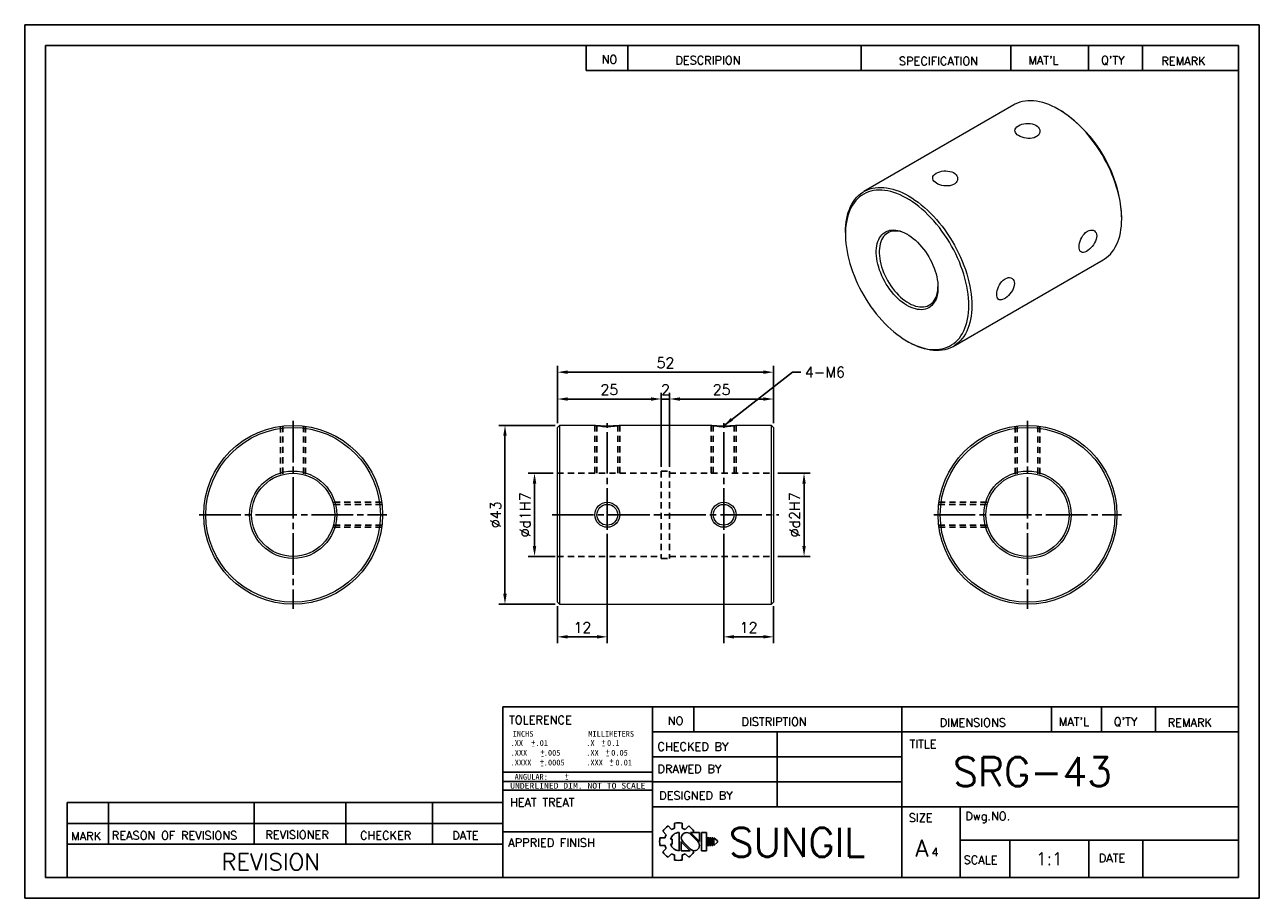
# Model space of a CAD drawing. Extents: x 10 to 307, y 10 to 220.
import ezdxf
from ezdxf.enums import TextEntityAlignment as Align

# ---------------------------------------------------------------- set-up
doc = ezdxf.new("R2010")
doc.units = 0
doc.header["$LTSCALE"] = 0.5
doc.header["$MEASUREMENT"] = 0
doc.linetypes.add('CENTER', pattern=[27, 20, -2, 3, -2])
doc.linetypes.add('HIDDEN', pattern=[5, 3, -2])
doc.layers.get('0').update_dxf_attribs({"linetype": 'CONTINUOUS'})
doc.layers.get('Defpoints').update_dxf_attribs({"linetype": 'CONTINUOUS'})
doc.layers.add('DIM', color=4, linetype='CONTINUOUS')
doc.styles.add('MONOTXT', font='DotumChe.ttf')
doc.styles.get("Standard").update_dxf_attribs({"font": 'romans.shx', "bigfont": 'whgtxt.shx'})
doc.dimstyles.get("Standard").update_dxf_attribs({"dimtxt": 0.18, "dimasz": 0.18, "dimexe": 0.18, "dimexo": 0.0625, "dimgap": 0.09, "dimtad": 0, "dimtih": 1, "dimtoh": 1, "dimdec": 4, "dimzin": 0, "dimdsep": 46, "dimtxsty": 'Standard', "dimcen": 0.09, "dimadec": 0, "dimazin": 0, "dimtfac": 1, "dimtdec": 4, "dimtofl": 0, "dimtmove": 0, "dimatfit": 3, "dimfxl": 0, "dimtolj": 1, "dimtzin": 0, "dimarcsym": 0})

# ---------------------------------------------------------------- blocks, each defined once
blk = doc.blocks.new('*D62')
at = {"color": 1, "lineweight": -2}
for p, q in [((138.15, 124.19), (138.15, 131.52)), ((163.15, 113.69), (163.15, 131.52)), ((140.65, 130.02), (160.65, 130.02))]:
    blk.add_line(p, q, dxfattribs=at)
at = {"color": 1}
for points in [[(140.65, 130.43), (140.65, 129.6), (138.15, 130.02)], [(160.65, 130.43), (160.65, 129.6), (163.15, 130.02)]]:
    blk.add_solid(points, dxfattribs=at)
at = {"layer": 'Defpoints', "color": 0}
for p in [(163.15, 130.02), (138.15, 123.19), (163.15, 112.69)]:
    blk.add_point(p, dxfattribs=at)
at = {"color": 0, "insert": (150.65, 132.27), "char_height": 2.5, "attachment_point": 5}
blk.add_mtext('\\A1;25', dxfattribs=at)
blk = doc.blocks.new('*D63')
at = {"color": 1, "lineweight": -2}
for p, q in [((165.15, 113.69), (165.15, 131.52)), ((190.15, 124.19), (190.15, 131.52)), ((167.65, 130.02), (187.65, 130.02))]:
    blk.add_line(p, q, dxfattribs=at)
at = {"color": 1}
for points in [[(167.65, 130.43), (167.65, 129.6), (165.15, 130.02)], [(187.65, 130.43), (187.65, 129.6), (190.15, 130.02)]]:
    blk.add_solid(points, dxfattribs=at)
at = {"layer": 'Defpoints', "color": 0}
for p in [(190.15, 130.02), (190.15, 123.19), (165.15, 112.69)]:
    blk.add_point(p, dxfattribs=at)
at = {"color": 0, "insert": (177.65, 132.27), "char_height": 2.5, "attachment_point": 5}
blk.add_mtext('\\A1;25', dxfattribs=at)
blk = doc.blocks.new('*D64')
at = {"color": 1, "lineweight": -2}
for p, q in [((163.15, 113.69), (163.15, 131.52)), ((165.15, 113.69), (165.15, 131.52)), ((160.65, 130.02), (158.15, 130.02)), ((163.15, 130.02), (165.15, 130.02)), ((167.65, 130.02), (170.15, 130.02))]:
    blk.add_line(p, q, dxfattribs=at)
at = {"color": 1}
for points in [[(160.65, 130.43), (160.65, 129.6), (163.15, 130.02)], [(167.65, 130.43), (167.65, 129.6), (165.15, 130.02)]]:
    blk.add_solid(points, dxfattribs=at)
at = {"layer": 'Defpoints', "color": 0}
for p in [(165.15, 130.02), (163.15, 112.69), (165.15, 112.69)]:
    blk.add_point(p, dxfattribs=at)
at = {"color": 0, "insert": (164.15, 132.27), "char_height": 2.5, "attachment_point": 5}
blk.add_mtext('\\A1;2', dxfattribs=at)
blk = doc.blocks.new('*D65')
at = {"color": 1, "lineweight": -2}
for p, q in [((138.15, 124.19), (138.15, 137.97)), ((190.15, 124.19), (190.15, 137.97)), ((140.65, 136.47), (187.65, 136.47))]:
    blk.add_line(p, q, dxfattribs=at)
at = {"color": 1}
for points in [[(140.65, 136.89), (140.65, 136.06), (138.15, 136.47)], [(187.65, 136.89), (187.65, 136.06), (190.15, 136.47)]]:
    blk.add_solid(points, dxfattribs=at)
at = {"layer": 'Defpoints', "color": 0}
for p in [(190.15, 136.47), (138.15, 123.19), (190.15, 123.19)]:
    blk.add_point(p, dxfattribs=at)
at = {"color": 0, "insert": (164.15, 138.72), "char_height": 2.5, "attachment_point": 5}
blk.add_mtext('\\A1;52', dxfattribs=at)
blk = doc.blocks.new('*D66')
at = {"color": 1, "lineweight": -2}
for p, q in [((137.65, 123.69), (124.04, 123.69)), ((125.54, 121.19), (125.54, 83.19)), ((137.65, 80.69), (124.04, 80.69))]:
    blk.add_line(p, q, dxfattribs=at)
at = {"color": 1}
for points in [[(125.12, 121.19), (125.95, 121.19), (125.54, 123.69)], [(125.12, 83.19), (125.95, 83.19), (125.54, 80.69)]]:
    blk.add_solid(points, dxfattribs=at)
at = {"layer": 'Defpoints', "color": 0}
for p in [(138.65, 123.69), (125.54, 80.69), (138.65, 80.69)]:
    blk.add_point(p, dxfattribs=at)
at = {"color": 0, "insert": (123.29, 102.19), "char_height": 2.5, "attachment_point": 5, "rotation": 90}
blk.add_mtext('\\A1;%%c43', dxfattribs=at)
blk = doc.blocks.new('*D67')
at = {"color": 1, "lineweight": -2}
for p, q in [((137.15, 112.19), (131.15, 112.19)), ((132.65, 109.69), (132.65, 94.69)), ((137.65, 92.19), (131.15, 92.19))]:
    blk.add_line(p, q, dxfattribs=at)
at = {"color": 1}
for points in [[(132.23, 109.69), (133.06, 109.69), (132.65, 112.19)], [(132.23, 94.69), (133.06, 94.69), (132.65, 92.19)]]:
    blk.add_solid(points, dxfattribs=at)
at = {"layer": 'Defpoints', "color": 0}
for p in [(138.15, 112.19), (132.65, 92.19), (138.65, 92.19)]:
    blk.add_point(p, dxfattribs=at)
at = {"color": 0, "insert": (130.4, 102.19), "char_height": 2.5, "attachment_point": 5, "rotation": 90}
blk.add_mtext('\\A1;%%cd1H7', dxfattribs=at)
blk = doc.blocks.new('*D68')
at = {"color": 1, "lineweight": -2}
for p, q in [((191.15, 112.19), (198.98, 112.19)), ((197.48, 109.69), (197.48, 94.69)), ((191.15, 92.19), (198.98, 92.19))]:
    blk.add_line(p, q, dxfattribs=at)
at = {"color": 1}
for points in [[(197.07, 109.69), (197.9, 109.69), (197.48, 112.19)], [(197.07, 94.69), (197.9, 94.69), (197.48, 92.19)]]:
    blk.add_solid(points, dxfattribs=at)
at = {"layer": 'Defpoints', "color": 0}
for p in [(190.15, 112.19), (190.15, 92.19), (197.48, 92.19)]:
    blk.add_point(p, dxfattribs=at)
at = {"color": 0, "insert": (195.23, 102.19), "char_height": 2.5, "attachment_point": 5, "rotation": 90}
blk.add_mtext('\\A1;%%cd2H7', dxfattribs=at)
blk = doc.blocks.new('*D69')
at = {"color": 1, "lineweight": -2}
for p, q in [((150.15, 97.58), (150.15, 71.35)), ((138.15, 80.19), (138.15, 71.35)), ((140.65, 72.85), (147.65, 72.85))]:
    blk.add_line(p, q, dxfattribs=at)
at = {"color": 1}
for points in [[(140.65, 73.27), (140.65, 72.44), (138.15, 72.85)], [(147.65, 73.27), (147.65, 72.44), (150.15, 72.85)]]:
    blk.add_solid(points, dxfattribs=at)
at = {"layer": 'Defpoints', "color": 0}
for p in [(150.15, 98.58), (138.15, 81.19), (150.15, 72.85)]:
    blk.add_point(p, dxfattribs=at)
at = {"color": 0, "insert": (144.15, 75.1), "char_height": 2.5, "attachment_point": 5}
blk.add_mtext('\\A1;12', dxfattribs=at)
blk = doc.blocks.new('*D70')
at = {"color": 1, "lineweight": -2}
for p, q in [((178.15, 97.58), (178.15, 71.35)), ((190.15, 80.19), (190.15, 71.35)), ((180.65, 72.85), (187.65, 72.85))]:
    blk.add_line(p, q, dxfattribs=at)
at = {"color": 1}
for points in [[(180.65, 73.27), (180.65, 72.44), (178.15, 72.85)], [(187.65, 73.27), (187.65, 72.44), (190.15, 72.85)]]:
    blk.add_solid(points, dxfattribs=at)
at = {"layer": 'Defpoints', "color": 0}
for p in [(178.15, 98.58), (190.15, 81.19), (190.15, 72.85)]:
    blk.add_point(p, dxfattribs=at)
at = {"color": 0, "insert": (184.15, 75.1), "char_height": 2.5, "attachment_point": 5}
blk.add_mtext('\\A1;12', dxfattribs=at)

msp = doc.modelspace()

# ---------------------------------------------------------------- linework, layer by layer
for p, q in [((307, 220), (10, 220)), ((10, 220), (10, 10)), ((307, 10), (307, 220)), ((302, 215), (15, 215)), ((15, 215), (15, 15)), ((145.0907, 215), (145.0907, 209)), ((155.0907, 215), (155.0907, 209)), ((211.2097, 215), (211.2097, 209)), ((247.2097, 215), (247.2097, 209)), ((265.9405, 215), (265.9405, 209)), ((278.9405, 215), (278.9405, 209)), ((302, 15), (302, 215)), ((145.0907, 209), (302, 209)), ((163.1496, 80.6924), (163.1496, 80.6923)), ((125, 15), (125, 56)), ((125, 56), (302, 56)), ((161, 56), (161, 15)), ((171, 56), (171, 50)), ((221, 56), (221, 15)), ((257, 56), (257, 50)), ((269, 56), (269, 50)), ((282, 56), (282, 50)), ((161, 50), (302, 50)), ((191, 50), (191, 32)), ((161, 44), (221, 44)), ((125, 36), (161, 36)), ((161, 38), (221, 38)), ((20.1963, 15), (20.1963, 33)), ((20.1963, 33), (125, 33)), ((30.1963, 33), (30.1963, 23)), ((65.2416, 33), (65.2416, 23)), ((87.2739, 33), (87.2739, 23)), ((108.0991, 33), (108.0991, 23)), ((161, 32), (302, 32)), ((235, 32), (235, 15)), ((20.1963, 28), (125, 28)), ((125, 26), (161, 26)), ((235, 24), (302, 24)), ((247, 24), (247, 15)), ((265.9684, 24), (265.9684, 15)), ((279.008, 24), (279.008, 15)), ((20.1963, 23), (125, 23)), ((15, 15), (302, 15)), ((10, 10), (307, 10))]:
    msp.add_line(p, q)
at = {"color": 7, "linetype": 'Continuous', "lineweight": 15}
for p, q in [((247.9465, 200.7185), (211.884, 179.9001)), ((259.0516, 199.4485), (258.6981, 199.6527)), ((273.8984, 173.3221), (273.8984, 173.7303)), ((207.4304, 170.0564), (207.4304, 169.6482)), ((233.3823, 142.66), (269.4447, 163.4784)), ((222.2772, 143.93), (222.6307, 143.7258)), ((138.6496, 123.6924), (138.1496, 123.1924)), ((138.1496, 102.1924), (138.1496, 123.1924)), ((147.3008, 123.6924), (138.6496, 123.6924)), ((138.6496, 123.6924), (138.6496, 102.1924)), ((175.3008, 123.6924), (152.9904, 123.6924)), ((189.6496, 123.6924), (180.9904, 123.6924)), ((190.1496, 123.1924), (189.6496, 123.6924)), ((189.6496, 102.1924), (189.6496, 123.6924)), ((190.1496, 123.1924), (190.1496, 102.1924)), ((138.1496, 81.1924), (138.1496, 102.1924)), ((138.6496, 102.1924), (138.6496, 80.6924)), ((189.6496, 80.6924), (189.6496, 102.1924)), ((190.1496, 102.1924), (190.1496, 81.1924)), ((138.1496, 81.1924), (138.6496, 80.6924)), ((138.6496, 80.6924), (189.6496, 80.6924)), ((189.6496, 80.6924), (190.1496, 81.1924))]:
    msp.add_line(p, q, dxfattribs=at)
at = {"color": 1, "linetype": 'CENTER'}
for p, q in [((74.5712, 124.7674), (74.5712, 79.6174)), ((251.2396, 124.7674), (251.2396, 79.6174)), ((150.1512, 98.5835), (150.1512, 124.2018)), ((178.1512, 98.5833), (178.1512, 124.2018)), ((51.9962, 102.1924), (97.1462, 102.1924)), ((136.8496, 102.1924), (191.4496, 102.1924)), ((228.6646, 102.1924), (273.8146, 102.1924))]:
    msp.add_line(p, q, dxfattribs=at)
at = {"color": 5, "linetype": 'HIDDEN'}
for p, q in [((71.5723, 123.4822), (71.5723, 111.7321)), ((72.0723, 123.5467), (72.0723, 111.8751)), ((77.0702, 123.5467), (77.0702, 111.8751)), ((77.5702, 123.4822), (77.5702, 111.7321)), ((147.1522, 112.1924), (147.1522, 123.6924)), ((147.6522, 112.1924), (147.6522, 123.6924)), ((152.6501, 112.1924), (152.6501, 123.6924)), ((153.1501, 112.1924), (153.1501, 123.6924)), ((175.1521, 112.1924), (175.1521, 123.6924)), ((175.6521, 112.1924), (175.6521, 123.6924)), ((180.6503, 112.1924), (180.6503, 123.6924)), ((181.1503, 112.1924), (181.1503, 123.6924)), ((248.2407, 123.4822), (248.2407, 111.7321)), ((248.7407, 123.5467), (248.7407, 111.8751)), ((253.7385, 123.5467), (253.7385, 111.8751)), ((254.2385, 123.4822), (254.2385, 111.7321)), ((138.1496, 112.1924), (163.1467, 112.1924)), ((163.1466, 112.6924), (163.1485, 91.6924)), ((163.1466, 112.6924), (165.1466, 112.6924)), ((165.1466, 112.6924), (165.1485, 91.6924)), ((165.1467, 112.1924), (190.1496, 112.1924)), ((95.8611, 105.1913), (84.111, 105.1913)), ((95.9255, 104.6913), (84.254, 104.6913)), ((229.8853, 104.6913), (241.5569, 104.6913)), ((229.9498, 105.1913), (241.6999, 105.1913)), ((95.8611, 99.1934), (84.111, 99.1934)), ((95.9255, 99.6934), (84.254, 99.6934)), ((229.8853, 99.6934), (241.5569, 99.6934)), ((229.9498, 99.1934), (241.6999, 99.1934)), ((138.1496, 92.1924), (163.1485, 92.1924)), ((165.1485, 92.1924), (190.1496, 92.1924)), ((163.1485, 91.6924), (165.1485, 91.6924))]:
    msp.add_line(p, q, dxfattribs=at)
at = {"color": 0}
for p, q in [((125, 40.2855), (161, 40.2855)), ((125, 38.0531), (161, 38.0531))]:
    msp.add_line(p, q, dxfattribs=at)
at = {"color": 7, "linetype": 'Continuous', "lineweight": 15, "flags": 128}
for points in [[(273.8984, 173.3221), (273.8789, 174.2225), (273.8204, 175.1432), (273.7231, 176.0817), (273.5872, 177.0356), (273.4131, 178.0026), (273.2012, 178.9801), (272.9521, 179.9655), (272.6663, 180.9565), (272.3447, 181.9504), (271.9881, 182.9446), (271.5974, 183.9367), (271.1735, 184.9241), (270.7176, 185.9042), (270.2308, 186.8745), (269.7145, 187.8326), (269.1698, 188.776), (268.5983, 189.7022), (268.0013, 190.6089), (267.3805, 191.4938), (266.7373, 192.3545), (266.0735, 193.189), (265.3908, 193.9949), (264.6909, 194.7703), (263.9756, 195.5132), (263.2468, 196.2216), (262.5062, 196.8938), (261.7559, 197.528), (260.9977, 198.1226), (260.2336, 198.6761), (259.4656, 199.187), (258.6956, 199.6541), (257.9256, 200.0761), (257.1576, 200.4519), (256.3935, 200.7806), (255.6353, 201.0614), (254.885, 201.2935), (254.1444, 201.4763), (253.4156, 201.6094), (252.7003, 201.6924), (252.0004, 201.725), (251.3177, 201.7074), (250.6539, 201.6393), (250.0107, 201.5211), (249.3899, 201.3531), (248.7929, 201.1356), (248.2214, 200.8693), (247.9465, 200.7185)], [(249.0953, 195.7254), (249.4735, 195.9134), (249.9124, 196.0727), (250.3748, 196.1889), (250.8741, 196.2635), (251.3719, 196.2886), (251.8796, 196.2617), (252.3568, 196.1824), (252.815, 196.0463), (253.2127, 195.8648), (253.5646, 195.6312), (253.8392, 195.3674), (254.0473, 195.0653), (254.172, 194.7503), (254.2164, 194.4164), (254.1763, 194.0908), (254.0498, 193.7691), (253.8474, 193.4803), (253.5629, 193.2179), (253.2237, 193.0068), (252.8179, 192.8388), (252.3816, 192.7276), (251.9006, 192.6678), (251.4113, 192.6624), (250.9029, 192.7095), (250.4136, 192.8037), (249.933, 192.9455), (249.503, 193.1206), (249.1093, 193.3333), (248.7881, 193.5632), (248.5265, 193.819), (248.3462, 194.08), (248.2418, 194.3557), (248.222, 194.6276), (248.2876, 194.9037), (248.434, 195.1644), (248.6657, 195.4181), (249.0953, 195.7254)], [(229.2963, 184.2957), (229.6745, 184.4837), (230.1134, 184.643), (230.5758, 184.7592), (231.0751, 184.8338), (231.5729, 184.8589), (232.0807, 184.832), (232.5578, 184.7527), (233.016, 184.6165), (233.4137, 184.4351), (233.7656, 184.2015), (234.0402, 183.9377), (234.2483, 183.6355), (234.373, 183.3206), (234.4174, 182.9867), (234.3773, 182.661), (234.2508, 182.3393), (234.0484, 182.0505), (233.7639, 181.7881), (233.4248, 181.5771), (233.0189, 181.4091), (232.5826, 181.2979), (232.1016, 181.2381), (231.6124, 181.2327), (231.1039, 181.2798), (230.6146, 181.374), (230.134, 181.5158), (229.704, 181.6909), (229.3103, 181.9036), (228.9892, 182.1335), (228.7275, 182.3893), (228.5472, 182.6503), (228.4428, 182.926), (228.423, 183.1979), (228.4886, 183.474), (228.635, 183.7347), (228.8667, 183.9884), (229.2963, 184.2957)], [(207.4304, 170.0564), (207.4499, 170.9343), (207.5084, 171.7875), (207.6057, 172.6136), (207.7416, 173.4107), (207.9157, 174.1766), (208.1276, 174.9094), (208.3767, 175.6073), (208.6624, 176.2683), (208.984, 176.8909), (209.3406, 177.4734), (209.7314, 178.0144), (210.1553, 178.5124), (210.6112, 178.9661), (211.0979, 179.3745), (211.6143, 179.7364), (212.1589, 180.0509), (212.7305, 180.3172), (213.3274, 180.5347), (213.9483, 180.7027), (214.5914, 180.8209), (215.2552, 180.8889), (215.9379, 180.9066), (216.6378, 180.8739), (217.3531, 180.791), (218.082, 180.6579), (218.8225, 180.4751), (219.5729, 180.243), (220.331, 179.9622), (221.0951, 179.6335), (221.8631, 179.2577), (222.6332, 178.8357), (223.4032, 178.3686), (224.1712, 177.8577), (224.9353, 177.3042), (225.6935, 176.7096), (226.4438, 176.0754), (227.1843, 175.4032), (227.9132, 174.6948), (228.6285, 173.9519), (229.3284, 173.1765), (230.0111, 172.3706), (230.6749, 171.5361), (231.318, 170.6754), (231.9389, 169.7905), (232.5358, 168.8838), (233.1074, 167.9576), (233.652, 167.0142), (234.1684, 166.0561), (234.6552, 165.0858), (235.1111, 164.1057), (235.5349, 163.1183), (235.9257, 162.1262), (236.2823, 161.132), (236.6039, 160.1381), (236.8896, 159.1471), (237.1387, 158.1617), (237.3506, 157.1842), (237.5247, 156.2172), (237.6606, 155.2633), (237.7579, 154.3248), (237.8164, 153.4041), (237.8359, 152.5037)], [(237.1288, 152.5037), (237.1095, 153.3904), (237.0514, 154.2972), (236.9548, 155.2217), (236.8199, 156.1614), (236.6471, 157.114), (236.4368, 158.0769), (236.1896, 159.0476), (235.9061, 160.0236), (235.587, 161.0024), (235.2332, 161.9813), (234.8456, 162.9579), (234.4252, 163.9296), (233.9732, 164.8939), (233.4906, 165.8481), (232.9788, 166.79), (232.4391, 167.7169), (231.8728, 168.6265), (231.2816, 169.5164), (230.6668, 170.3843), (230.0302, 171.2278), (229.3734, 172.045), (228.698, 172.8334), (228.0059, 173.5913), (227.2989, 174.3164), (226.5788, 175.0071), (225.8474, 175.6613), (225.1068, 176.2776), (224.3587, 176.8541), (223.6053, 177.3895), (222.8484, 177.8824), (222.09, 178.3314), (221.3321, 178.7354), (220.5766, 179.0933), (219.8257, 179.4042), (219.0811, 179.6673), (218.3448, 179.8818), (217.6189, 180.0474), (216.905, 180.1634), (216.2052, 180.2296), (215.5213, 180.2459), (214.855, 180.2121), (214.208, 180.1285), (213.5821, 179.9951), (212.9789, 179.8123), (212.4, 179.5807), (211.8469, 179.3008), (211.3209, 178.9734), (210.8236, 178.5992), (210.3561, 178.1794), (209.9198, 177.7149), (209.5156, 177.207), (209.1448, 176.6571), (208.8083, 176.0665), (208.5069, 175.4367), (208.2414, 174.7695), (208.0126, 174.0666), (207.821, 173.3298), (207.6671, 172.561), (207.5513, 171.7623), (207.4739, 170.9357), (207.4352, 170.0834), (207.4352, 169.2075), (207.4739, 168.3105), (207.5513, 167.3945), (207.6671, 166.4621), (207.821, 165.5157), (208.0126, 164.5576), (208.2414, 163.5905), (208.5069, 162.6168), (208.8083, 161.6391), (209.1448, 160.6599), (209.5156, 159.6818), (209.9198, 158.7073), (210.3561, 157.7391), (210.8236, 156.7795), (211.3209, 155.8311), (211.8469, 154.8964), (212.4, 153.9779), (212.9789, 153.0778), (213.5821, 152.1987), (214.208, 151.3427), (214.855, 150.512), (215.5213, 149.709), (216.2052, 148.9356), (216.905, 148.1938), (217.6189, 147.4857), (218.3448, 146.813), (219.0811, 146.1776), (219.8257, 145.581), (220.5766, 145.0248), (221.3321, 144.5105), (222.09, 144.0395), (222.8484, 143.6128), (223.6053, 143.2318), (224.3587, 142.8972), (225.1068, 142.6102), (225.8474, 142.3712), (226.5788, 142.1811), (227.2989, 142.0403), (228.0059, 141.9491), (228.698, 141.9079), (229.3734, 141.9166), (230.0302, 141.9754), (230.6668, 142.0839), (231.2816, 142.242), (231.8728, 142.4493), (232.4391, 142.7051), (232.9788, 143.0089), (233.4906, 143.3598), (233.9732, 143.7569), (234.4252, 144.1992), (234.8456, 144.6856), (235.2332, 145.2147), (235.587, 145.7851), (235.9061, 146.3955), (236.1896, 147.0442), (236.4368, 147.7294), (236.6471, 148.4495), (236.8199, 149.2026), (236.9548, 149.9866), (237.0514, 150.7995), (237.1095, 151.6393), (237.1288, 152.5037)], [(269.4447, 163.4784), (269.7145, 163.6421), (270.2308, 164.004), (270.7176, 164.4124), (271.1735, 164.8661), (271.5974, 165.3641), (271.9881, 165.9051), (272.3447, 166.4876), (272.6663, 167.1102), (272.9521, 167.7712), (273.2012, 168.469), (273.4131, 169.2019), (273.5872, 169.9678), (273.7231, 170.7649), (273.8204, 171.591), (273.8789, 172.4442), (273.8984, 173.3221)], [(229.7042, 156.7898), (229.6849, 156.1823), (229.6269, 155.6003), (229.5306, 155.0469), (229.3966, 154.5249), (229.2254, 154.0371), (229.018, 153.586), (228.7755, 153.1739), (228.4991, 152.803), (228.1903, 152.4752), (227.8507, 152.1923), (227.482, 151.9557), (227.0862, 151.7666), (226.6653, 151.6261), (226.2216, 151.5348), (225.7574, 151.4933), (225.275, 151.5018), (224.7769, 151.5601), (224.2659, 151.6681), (223.7445, 151.8251), (223.2155, 152.0304), (222.6816, 152.2828), (222.1456, 152.581), (221.6102, 152.9236), (221.0784, 153.3086), (220.5529, 153.7342), (220.0363, 154.198), (219.5315, 154.6977), (219.0409, 155.2306), (218.5673, 155.794), (218.113, 156.3849), (217.6804, 157.0003), (217.2718, 157.637), (216.8894, 158.2915), (216.535, 158.9606), (216.2105, 159.6408), (215.9178, 160.3284), (215.6581, 161.0199), (215.433, 161.7117), (215.2436, 162.4001), (215.0909, 163.0817), (214.9757, 163.7528), (214.8985, 164.41), (214.8598, 165.0498), (214.8598, 165.6688), (214.8985, 166.2639), (214.9757, 166.832), (215.0909, 167.3701), (215.2436, 167.8753), (215.433, 168.3451), (215.6581, 168.777), (215.9178, 169.1687), (216.2105, 169.5183), (216.535, 169.8238), (216.8894, 170.0838), (217.2718, 170.2967), (217.6804, 170.4616), (218.113, 170.5776), (218.5673, 170.644), (219.0409, 170.6606), (219.5315, 170.6272), (220.0363, 170.5439), (220.5529, 170.4114), (221.0784, 170.2301), (221.6102, 170.0011), (222.1456, 169.7256), (222.6816, 169.405), (223.2155, 169.041), (223.7445, 168.6354), (224.2659, 168.1904), (224.7769, 167.7084), (225.275, 167.1917), (225.7574, 166.6432), (226.2216, 166.0657), (226.6653, 165.4621), (227.0862, 164.8357), (227.482, 164.1897), (227.8507, 163.5274), (228.1903, 162.8523), (228.4991, 162.168), (228.7755, 161.478), (229.018, 160.7859), (229.2254, 160.0954), (229.3966, 159.4099), (229.5306, 158.7331), (229.6269, 158.0685), (229.6849, 157.4196), (229.7042, 156.7898)], [(222.4597, 169.5431), (222.2413, 169.6591), (221.721, 169.9038), (221.2056, 170.1014), (220.6981, 170.2508), (220.2011, 170.3513), (219.7174, 170.4022), (219.2496, 170.4032), (218.8003, 170.3545), (218.3719, 170.2562), (217.9668, 170.1088), (217.5872, 169.9133), (217.2351, 169.6705), (216.9125, 169.382), (216.6212, 169.0492), (216.3627, 168.674), (216.1385, 168.2584), (215.9497, 167.8046), (215.7974, 167.3153), (215.6825, 166.793), (215.6055, 166.2405), (215.5669, 165.661), (215.5669, 165.0576), (215.6055, 164.4335), (215.6825, 163.7922), (215.7974, 163.1372), (215.9497, 162.472), (216.1385, 161.8003), (216.3627, 161.1258), (216.6212, 160.4521), (216.9125, 159.783), (217.2351, 159.122), (217.5872, 158.4728), (217.9668, 157.839), (218.3719, 157.2239), (218.8003, 156.631), (219.2496, 156.0635), (219.7174, 155.5244), (220.2011, 155.0168), (220.6981, 154.5434), (221.2056, 154.1069), (221.721, 153.7094), (222.2413, 153.3534), (222.7638, 153.0406), (223.2856, 152.7728), (223.8038, 152.5515), (224.3156, 152.3779), (224.8182, 152.2529), (225.3089, 152.1771), (225.785, 152.1511), (226.2439, 152.175), (226.683, 152.2486), (227.1, 152.3715), (227.4927, 152.5431), (227.8587, 152.7624), (228.1963, 153.0282), (228.5034, 153.3391), (228.7785, 153.6933), (229.0201, 154.089), (229.2267, 154.524), (229.3974, 154.9958), (229.5311, 155.502), (229.6271, 156.0398), (229.6849, 156.6061), (229.7021, 156.9976)], [(265.6956, 170.3647), (266.0475, 170.531), (266.4049, 170.6242), (266.7367, 170.6371), (267.051, 170.5713), (267.3216, 170.4325), (267.5522, 170.2182), (267.7221, 169.9462), (267.8333, 169.6103), (267.875, 169.2421), (267.8486, 168.8292), (267.7575, 168.4095), (267.5998, 167.9678), (267.3893, 167.5383), (267.1224, 167.1092), (266.8203, 166.7113), (266.4784, 166.3354), (266.1271, 166.0119), (265.7576, 165.7306), (265.4052, 165.5167), (265.0567, 165.3612), (264.7423, 165.2779), (264.45, 165.264), (264.2007, 165.3221), (263.9872, 165.4556), (263.8242, 165.6562), (263.7067, 165.9305), (263.6433, 166.2553), (263.6307, 166.6416), (263.6693, 167.0532), (263.7599, 167.5047), (263.8959, 167.9577), (264.0825, 168.4244), (264.3081, 168.8688), (264.58, 169.2984), (264.879, 169.6779), (265.2146, 170.0152), (265.6956, 170.3647)], [(245.8966, 158.935), (246.2485, 159.1013), (246.6059, 159.1945), (246.9377, 159.2074), (247.252, 159.1416), (247.5226, 159.0028), (247.7532, 158.7885), (247.9231, 158.5165), (248.0343, 158.1805), (248.076, 157.8124), (248.0496, 157.3995), (247.9585, 156.9798), (247.8008, 156.538), (247.5903, 156.1086), (247.3234, 155.6795), (247.0213, 155.2816), (246.6794, 154.9057), (246.3281, 154.5821), (245.9586, 154.3008), (245.6062, 154.087), (245.2578, 153.9315), (244.9433, 153.8482), (244.651, 153.8342), (244.4017, 153.8924), (244.1882, 154.0259), (244.0252, 154.2265), (243.9077, 154.5008), (243.8443, 154.8256), (243.8318, 155.2119), (243.8703, 155.6234), (243.9609, 156.075), (244.0969, 156.528), (244.2835, 156.9947), (244.5091, 157.439), (244.781, 157.8687), (245.08, 158.2482), (245.4156, 158.5855), (245.8966, 158.935)], [(237.8359, 152.5037), (237.8164, 151.6257), (237.7579, 150.7726), (237.6606, 149.9465), (237.5247, 149.1494), (237.3506, 148.3835), (237.1387, 147.6506), (236.8896, 146.9528), (236.6039, 146.2918), (236.2823, 145.6692), (235.9257, 145.0867), (235.5349, 144.5457), (235.1111, 144.0477), (234.6552, 143.594), (234.1684, 143.1856), (233.652, 142.8237), (233.1074, 142.5092), (232.5358, 142.2429), (231.9389, 142.0254), (231.318, 141.8574), (230.6749, 141.7392), (230.0111, 141.6711), (229.3284, 141.6535), (228.6285, 141.6861), (227.9132, 141.7691), (227.1843, 141.9022), (226.4438, 142.085), (225.6935, 142.3171), (224.9353, 142.5979), (224.1712, 142.9266), (223.4032, 143.3024), (222.6332, 143.7244), (222.6307, 143.7258)], [(150.1496, 123.5918), (150.6433, 123.5958), (151.1371, 123.6075), (151.5893, 123.6245), (152.0132, 123.6451), (152.376, 123.665), (152.6853, 123.6818), (152.9162, 123.6911), (153.0737, 123.6908), (153.1443, 123.6792), (153.131, 123.6553), (153.036, 123.6214), (152.8568, 123.5775), (152.6076, 123.5291), (152.2819, 123.4773), (151.903, 123.4289), (151.4625, 123.386), (150.997, 123.3546), (150.493, 123.3361), (149.9976, 123.3332), (149.4922, 123.3458), (149.0214, 123.3718), (148.5694, 123.4104), (148.171, 123.4563), (147.8176, 123.5078), (147.5369, 123.558), (147.3235, 123.6052), (147.1958, 123.6432), (147.1496, 123.6717), (147.1881, 123.6877), (147.3116, 123.6923), (147.5096, 123.6866), (147.7875, 123.6726), (148.1254, 123.6538), (148.5311, 123.6327), (148.9727, 123.6139), (149.4617, 123.5995), (150.1496, 123.5918)], [(178.1496, 123.5918), (178.6433, 123.5958), (179.1371, 123.6075), (179.5893, 123.6245), (180.0132, 123.6451), (180.376, 123.665), (180.6853, 123.6818), (180.9162, 123.6911), (181.0737, 123.6908), (181.1443, 123.6792), (181.131, 123.6553), (181.036, 123.6214), (180.8568, 123.5775), (180.6076, 123.5291), (180.2819, 123.4773), (179.903, 123.4289), (179.4625, 123.386), (178.997, 123.3546), (178.493, 123.3361), (177.9976, 123.3332), (177.4922, 123.3458), (177.0214, 123.3718), (176.5694, 123.4104), (176.171, 123.4563), (175.8176, 123.5078), (175.5369, 123.558), (175.3235, 123.6052), (175.1958, 123.6432), (175.1496, 123.6717), (175.1881, 123.6877), (175.3116, 123.6923), (175.5096, 123.6866), (175.7875, 123.6726), (176.1254, 123.6538), (176.5311, 123.6327), (176.9727, 123.6139), (177.4617, 123.5995), (178.1496, 123.5918)]]:
    msp.add_lwpolyline(points, dxfattribs=at)
at = {"color": 7, "linetype": 'Continuous', "lineweight": 15}
for centre, radius in [((74.5712, 102.1924), 21.5), ((74.5712, 102.1924), 21), ((251.2396, 102.1924), 21.5), ((251.2396, 102.1924), 21), ((74.5712, 102.1924), 10.5), ((74.5712, 102.1924), 10), ((251.2396, 102.1924), 10.5), ((251.2396, 102.1924), 10), ((150.1512, 102.1924), 2.9989), ((150.1512, 102.1924), 2.4989), ((178.1512, 102.1924), 2.9991), ((178.1512, 102.1924), 2.4991)]:
    msp.add_circle(centre, radius, dxfattribs=at)
msp.add_arc((241.7036, 172.2892), 32.2271, 2.562965, 57.431658, dxfattribs=at)
at = {"layer": 'DIM', "color": 0}
for p, q in [((164.7555, 27.3858), (165.616, 26.5254)), ((166.3456, 28.0444), (166.3456, 26.8276)), ((168.1456, 28.0444), (168.1456, 26.8276)), ((168.8752, 26.5254), (169.7356, 27.3858)), ((162.8242, 24.523), (164.041, 24.523)), ((162.8242, 24.523), (164.041, 24.523)), ((163.4828, 26.113), (164.3432, 25.2526)), ((165.3565, 24.223), (165.766, 24.223)), ((165.766, 24.223), (165.766, 23.023)), ((167.4582, 25.8087), (167.4582, 21.4373)), ((171.9487, 23.623), (170.0992, 25.4663)), ((172.3357, 23.6608), (170.1807, 25.8087)), ((170.1807, 25.8087), (172.3357, 25.8087)), ((170.7041, 25.8087), (171.0084, 26.113)), ((172.3357, 25.8087), (172.3357, 23.623)), ((172.8457, 25.8087), (172.8457, 23.623)), ((172.8457, 25.8087), (174.0457, 25.8087)), ((174.0457, 25.8087), (174.0457, 23.623)), ((174.2557, 24.523), (174.2557, 23.623)), ((174.2557, 24.523), (174.5557, 24.523)), ((174.5557, 24.523), (174.5557, 23.623)), ((174.7657, 24.523), (174.7657, 23.623)), ((174.7657, 24.523), (175.0657, 24.523)), ((175.0657, 24.523), (175.0657, 23.623)), ((175.2757, 24.523), (175.2757, 23.623)), ((175.2757, 24.523), (175.5757, 24.523)), ((175.5757, 24.523), (175.5757, 23.623)), ((175.7857, 24.523), (175.7857, 23.623)), ((175.7857, 24.523), (176.6857, 23.773)), ((176.6857, 23.773), (176.6857, 23.623)), ((176.6857, 23.773), (176.6857, 23.473)), ((162.8242, 22.723), (164.041, 22.723)), ((163.4828, 21.133), (164.3432, 21.9934)), ((165.3565, 23.023), (165.766, 23.023)), ((167.9557, 23.623), (167.9557, 21.4373)), ((167.9557, 23.5851), (170.1107, 21.4373)), ((167.9557, 21.4373), (170.1107, 21.4373)), ((168.3427, 23.623), (170.1922, 21.7796)), ((170.6284, 21.5129), (171.0084, 21.133)), ((172.8457, 23.623), (172.8457, 21.4373)), ((172.8457, 21.4373), (174.0457, 21.4373)), ((174.0457, 23.623), (174.0457, 21.4373)), ((174.2557, 23.623), (174.2557, 22.723)), ((174.2557, 22.723), (174.5557, 22.723)), ((174.5557, 23.623), (174.5557, 22.723)), ((174.7657, 23.623), (174.7657, 22.723)), ((174.7657, 22.723), (175.0657, 22.723)), ((175.0657, 23.623), (175.0657, 22.723)), ((175.2757, 23.623), (175.2757, 22.723)), ((175.2757, 22.723), (175.5757, 22.723)), ((175.5757, 23.623), (175.5757, 22.723)), ((175.7857, 23.623), (175.7857, 22.723)), ((176.6857, 23.473), (175.7857, 22.723)), ((176.6857, 23.623), (176.6857, 23.473)), ((164.7555, 19.8602), (165.616, 20.7206)), ((166.3456, 20.4184), (166.3456, 19.2016)), ((168.1456, 20.4184), (168.1456, 19.2016)), ((168.8752, 20.7206), (169.7356, 19.8602))]:
    msp.add_line(p, q, dxfattribs=at)
for centre, radius, start, end in [((167.2456, 23.623), 4.5121, 123.49434, 146.50566), ((167.2456, 23.623), 3.3286, 105.687209, 119.312791), ((167.2456, 23.623), 4.5121, 78.49434, 101.50566), ((167.2456, 23.623), 3.3286, 60.687209, 74.312791), ((167.2456, 23.623), 4.5121, 33.49434, 56.50566), ((167.2456, 23.623), 4.5121, 168.49434, 191.50566), ((167.2456, 23.623), 3.3286, 150.687209, 164.312791), ((167.4582, 23.623), 2.1857, 90, 164.067144), ((169.2307, 24.5359), 1.2728, 43.220228, 225.828215), ((167.2456, 23.623), 4.5121, 213.49434, 236.50566), ((167.2456, 23.623), 3.3286, 195.687209, 209.312791), ((167.4582, 23.623), 2.1857, 195.932856, 270), ((167.2456, 23.623), 4.5121, 303.49434, 326.50566), ((171.0607, 22.7101), 1.2728, 223.220228, 45.828215), ((167.2456, 23.623), 3.3286, 240.687209, 254.312791), ((167.2456, 23.623), 4.5121, 258.49434, 281.50566), ((167.2456, 23.623), 3.3286, 285.687209, 299.312791)]:
    msp.add_arc(centre, radius, start, end, dxfattribs=at)

# ---------------------------------------------------------------- texts
for s, height, p in [('NO', 2, (148.7839, 210.6585)), ('DESCRIPION', 2, (166.5267, 210.4522)), ('SPECIFICATION', 2, (220.3038, 210.2459)), ("MAT'L", 2, (251.4287, 210.4522)), ("Q'TY", 2, (268.916, 210.4522)), ('REMARK', 2, (283.4434, 210.2459)), ('TOLERENCE', 2, (126.5255, 51.8649)), ('NO', 2, (164.6932, 51.6585)), ('DISTRIPTION', 2, (182.436, 51.4522)), ("MAT'L", 2, (258.7715, 51.4522)), ("Q'TY", 2, (271.9755, 51.4522)), ('DIMENSIONS', 2, (230.0941, 51.2459)), ('REMARK', 2, (284.9731, 51.2459)), ('TITLE', 2, (222.8732, 46.0881)), ('CHECKED BY', 2, (162.2174, 45.4691)), ('DRAWED BY', 2, (162.2174, 40.105)), ('DESIGNED BY', 2, (162.6301, 33.7092)), ('HEAT TREAT', 2, (126.7318, 32.0587)), ('SIZE', 2, (222.6669, 28.3451)), ('Dwg.NO.', 2, (236.2835, 28.7577)), ('MARK', 2, (21.1824, 23.9345)), ('REASON OF REVISIONS', 2, (30.9592, 24.0975)), ('REVISIONER', 2, (67.9048, 24.2605)), ('CHECKER', 2, (90.6455, 24.0975)), ('DATE', 2, (112.8572, 24.0975)), ('APPRIED FINISH', 2, (126.3191, 22.362)), ('A', 4, (224.3125, 20.0165)), ('REVISION', 4, (57.354, 16.762)), ('SCALE', 2, (235.8709, 18.2357)), ('DATE', 2, (268.388, 18.6483))]:
    msp.add_text(s, height=height).set_placement(p)
at = {"style": 'MONOTXT'}
for s, p in [('.XX   .01', (126.8839, 46.6317)), ('INCHS', (127.3862, 48.8304)), ('+', (131.8296, 46.7971)), ('.X   0.1', (145.0965, 46.6317)), ('MILLIMETERS', (145.5862, 48.8304)), ('+', (148.7629, 46.898)), ('.XXX    .005', (126.8839, 44.2829)), ('-', (131.8296, 45.9489)), ('+', (134.0515, 44.4423)), ('.XX   0.05', (145.0965, 44.2829)), ('-', (148.7629, 46.0498)), ('+', (149.7392, 44.5096)), ('.XXXX   .0005', (126.8839, 41.934)), ('+', (133.9505, 42.1212)), ('-', (133.9505, 41.273)), ('-', (134.0515, 43.5942)), ('.XXX   0.01', (145.0965, 41.934)), ('-', (149.7392, 43.6614)), ('+', (150.6818, 42.2894)), ('-', (150.6818, 41.4412)), ('ANGULAR:   ', (127.8556, 38.4887)), ('+', (139.8877, 38.7436)), ('-', (139.8877, 38.0436))]:
    msp.add_text(s, height=1.4, dxfattribs=at).set_placement(p)
at = {"style": 'MONOTXT', "width": 1.217965}
msp.add_text('UNDERLINED DIM. NOT TO SCALE', height=1.4, rotation=360, dxfattribs=at).set_placement((126.7857, 36.3492), (159.3357, 36.3492), align=Align.FIT)
at = {"insert": (197.6885, 137.7238), "char_height": 2.5, "width": 2.5, "attachment_point": 1}
msp.add_mtext('\\A1;4-M6', dxfattribs=at)
at = {"layer": 'DIM', "color": 0}
for s, height, p in [('SRG-43', 6.96943, (233.3381, 36.9572)), ('SUNGIL', 6.96943, (179.3936, 19.9572)), ('4', 2, (228.1221, 20.104))]:
    msp.add_text(s, height=height, dxfattribs=at).set_placement(p)
at = {"layer": 'DIM', "color": 0, "insert": (256.5, 19.5), "char_height": 3, "width": 19, "attachment_point": 5}
msp.add_mtext('1:1', dxfattribs=at)

# ---------------------------------------------------------------- dimensions: what is measured, and where the dimension line sits
dim = msp.add_linear_dim(base=(190.1496, 136.4738), p1=(138.1496, 123.1924), p2=(190.1496, 123.1924), dimstyle='Standard', override={"dimtxt": 2.5, "dimasz": 2.5, "dimexe": 1.5, "dimexo": 1, "dimgap": 1, "dimtad": 1, "dimtih": 0, "dimtoh": 0, "dimdec": 3, "dimzin": 9, "dimcen": 2.5, "dimclrd": 1, "dimclre": 1, "dimtdec": 3, "dimtofl": 1, "dimfxl": 2})
dim.commit()
dim.dimension.update_dxf_attribs({"geometry": '*D65', "text_midpoint": (164.1496, 138.7238)})
for base, p1, p2, text, picture, middle in [((163.1466, 130.0157), (138.1496, 123.1924), (163.1466, 112.6924), '25', '*D62', (150.6481, 132.2657)), ((190.1496, 130.0157), (165.1466, 112.6924), (190.1496, 123.1924), '25', '*D63', (177.6481, 132.2657)), ((150.1512, 72.8538), (138.1496, 81.1924), (150.1512, 98.5835), '12', '*D69', (144.1504, 75.1038)), ((190.1496, 72.8538), (178.1512, 98.5833), (190.1496, 81.1924), '12', '*D70', (184.1504, 75.1038))]:
    dim = msp.add_linear_dim(base=base, p1=p1, p2=p2, text=text, dimstyle='Standard', override={"dimtxt": 2.5, "dimasz": 2.5, "dimexe": 1.5, "dimexo": 1, "dimgap": 1, "dimtad": 1, "dimtih": 0, "dimtoh": 0, "dimdec": 3, "dimzin": 9, "dimcen": 2.5, "dimclrd": 1, "dimclre": 1, "dimtdec": 3, "dimtofl": 1, "dimfxl": 2})
    dim.commit()
    dim.dimension.update_dxf_attribs({"geometry": picture, "text_midpoint": middle})
dim = msp.add_linear_dim(base=(165.1466, 130.0157), p1=(163.1466, 112.6924), p2=(165.1466, 112.6924), dimstyle='Standard', override={"dimtxt": 2.5, "dimasz": 2.5, "dimexe": 1.5, "dimexo": 1, "dimgap": 1, "dimtad": 1, "dimtih": 0, "dimtoh": 0, "dimdec": 3, "dimzin": 9, "dimcen": 2.5, "dimclrd": 1, "dimclre": 1, "dimtdec": 3, "dimtofl": 1, "dimfxl": 2})
dim.commit()
dim.dimension.update_dxf_attribs({"geometry": '*D64', "text_midpoint": (164.1466, 130.0157), "dimtype": 160})
for base, p1, p2, text, picture, middle in [((125.5364, 80.6924), (138.6496, 123.6924), (138.6496, 80.6924), '%%c43', '*D66', (123.2864, 102.1924)), ((132.6475, 92.1924), (138.1496, 112.1924), (138.6496, 92.1924), '%%cd1H7', '*D67', (130.3975, 102.1924)), ((197.4843, 92.1924), (190.1496, 112.1924), (190.1496, 92.1924), '%%cd2H7', '*D68', (195.2343, 102.1924))]:
    dim = msp.add_linear_dim(base=base, p1=p1, p2=p2, angle=90, text=text, dimstyle='Standard', override={"dimtxt": 2.5, "dimasz": 2.5, "dimexe": 1.5, "dimexo": 1, "dimgap": 1, "dimtad": 1, "dimtih": 0, "dimtoh": 0, "dimdec": 3, "dimzin": 9, "dimcen": 2.5, "dimclrd": 1, "dimclre": 1, "dimtdec": 3, "dimtofl": 1, "dimfxl": 2})
    dim.commit()
    dim.dimension.update_dxf_attribs({"geometry": picture, "text_midpoint": middle})

# ---------------------------------------------------------------- leaders
at = {"annotation_type": 0, "has_hookline": 1, "hookline_direction": 0, "text_width": 10}
msp.add_leader([(178.1512, 123.5938), (194.6761, 136.4738), (196.6885, 136.4738)], dimstyle='Standard', override={"dimtxt": 2.5, "dimasz": 2.5, "dimexe": 1.5, "dimexo": 1, "dimgap": 1, "dimtad": 0, "dimtih": 0, "dimtoh": 0, "dimdec": 3, "dimzin": 9, "dimcen": 2.5, "dimclrd": 1, "dimclre": 1, "dimtdec": 3, "dimtofl": 1, "dimfxl": 2}, dxfattribs=at)

doc.saveas('drawing.dxf')
